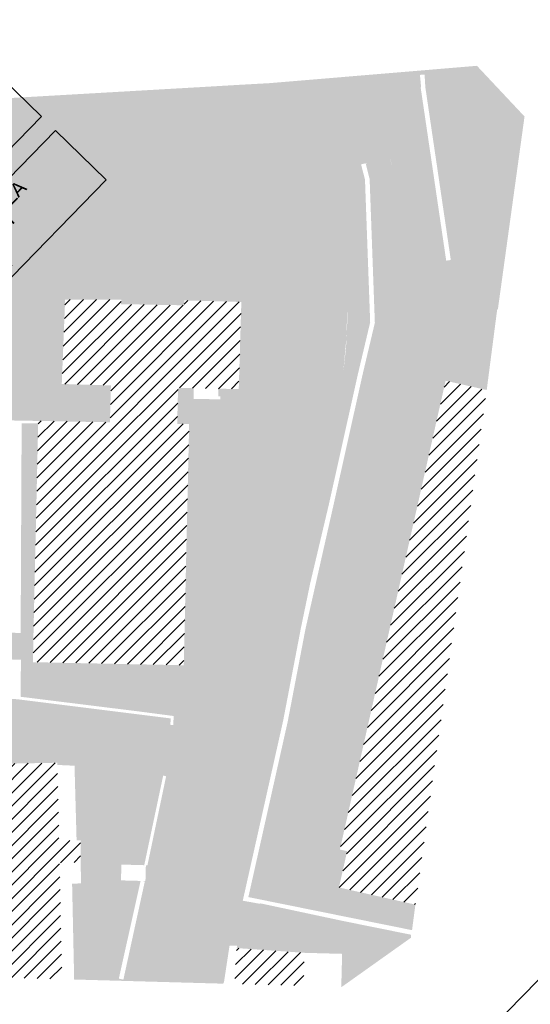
# Model space of a CAD drawing. Header units: metres. Extents: x -95 to 1056, y -129 to 218.
# Tile 5 of 9: x 80 to 135, y -49 to 56. Entities that reach past the tile are written whole.
import ezdxf
from ezdxf.xclip import XClip

# ---------------------------------------------------------------- set-up
doc = ezdxf.new("R2010")
doc.units = ezdxf.units.M
doc.header["$LTSCALE"] = 0.01
doc.header["$MEASUREMENT"] = 0
doc.header["$XCLIPFRAME"] = 0
for name, color, linetype in [('0_MDCP z klauzulą', 7, 'Continuous'), ('3_budynki.PZT', 7, 'Continuous'), ('3_utwardzenia.PZT', 7, 'Continuous'), ('3_zieleń.PZT', 7, 'Continuous'), ('4_schemat funkcjonalny.PZT', 7, 'Continuous'), ('Mapa Lądowisko Bochnia_5_0', 7, 'Continuous')]:
    doc.layers.add(name, color=color, linetype=linetype)
doc.styles.add('GENERATED_STYLE_2', font='txt')
picture_1 = doc.add_image_def('image1.tif', size_in_pixel=(6614, 4961))
pattern_1 = [(45, (0, 0), (-0.707107, 0.707107), [])]

# ---------------------------------------------------------------- blocks, each defined once
blk = doc.blocks.new('Rysunek_1_5', base_point=(78.12, 44.48))
at = {"layer": 'Mapa Lądowisko Bochnia_5_0', "color": 9, "lineweight": 0}
image = blk.add_image(picture_1, insert=(55.67, -129.07), size_in_units=(279.99, 210.02), rotation=45.7581, dxfattribs=at)
image.set_boundary_path([(-0.5, -0.5), (6613.5, 4960.5)])

msp = doc.modelspace()

# ---------------------------------------------------------------- hatches: boundary and pattern name
at = {"layer": '3_budynki.PZT', "linetype": 'Continuous', "lineweight": 9}
h = msp.add_hatch(dxfattribs=at)
h.set_pattern_fill('PZT_oznaczenia_budynków__5C', style=0, pattern_type=2)
h.set_pattern_definition(pattern_1)
h.paths.add_polyline_path([(81.851, -9.415), (81.793, -12.499), (93.054, -12.746), (97.97, -12.843), (98.293, 1.75), (98.547, 13.033), (97.262, 13.058), (97.357, 16.913), (103.865, 16.787), (104.144, 26.133), (98.039, 26.299), (98.018, 25.776), (91.242, 25.898), (91.264, 26.379), (85.245, 26.392), (84.884, 17.335), (90.155, 17.186), (90.048, 13.224), (82.362, 13.398)])
h = msp.add_hatch(dxfattribs=at)
h.set_pattern_fill('PZT_oznaczenia_budynków__5C', style=0, pattern_type=2)
h.set_pattern_definition(pattern_1)
h.paths.add_polyline_path([(114.614, -36.688), (115.489, -32.794), (114.716, -32.613), (126.051, 17.682), (130.339, 16.703), (130.459, 16.686), (122.81, -38.53)])
h = msp.add_hatch(dxfattribs=at)
h.set_pattern_fill('PZT_oznaczenia_budynków__5C', style=0, pattern_type=2)
h.set_pattern_definition(pattern_1)
h.paths.add_polyline_path([(53.094, -26.272), (58.892, -26.224), (59.019, -29.376), (64.095, -29.295), (64.259, -32.581), (70.658, -32.532), (70.639, -23.565), (84.418, -23.305), (84.592, -31.668), (86.904, -31.617), (86.907, -33.993), (84.645, -34.037), (84.693, -36.303), (84.909, -46.528), (74.144, -46.229), (74.028, -42.974), (64.438, -42.889), (64.447, -43.037), (48.284, -43.28), (48.26, -42.303), (48.112, -36.244), (47.963, -30.203), (47.946, -29.508), (51.375, -29.491), (53.165, -29.482)])
h = msp.add_hatch(dxfattribs=at)
h.set_pattern_fill('PZT_oznaczenia_budynków__5C', style=0, pattern_type=2)
h.set_pattern_definition(pattern_1)
h.paths.add_polyline_path([(110.924, -43.702), (110.825, -47.25), (103.398, -47.043), (103.647, -43.191)])
at = {"layer": '3_utwardzenia.PZT', "linetype": 'Continuous', "lineweight": 0}
h = msp.add_hatch(color=254, dxfattribs=at)
h.paths.add_polyline_path([(-29.848, 8.648), (-29.346, 8.695), (-29.346, 7.81), (-26.696, 7.673), (-22.895, 7.599), (-21.82, 7.731), (-20.61, 8.124), (-19.738, 8.563), (-19.157, 8.882), (-18.028, 9.77), (-12.145, 15.646), (-9.866, 17.755), (-8.693, 18.432), (-7.683, 18.818), (-6.312, 19.18), (1.45, 19.309), (2.944, 19.788), (7.071, 22.348), (13.388, 19.337), (13.359, 19.071), (10.922, 19.091), (10.93, 18.935), (10.3, 18.939), (10.322, 17.631), (9.967, 17.632), (10.01, 16.063), (7.734, 16.091), (7.162, 16.631), (1.366, 16.654), (0.572, 16.463), (-0.419, 16.088), (-0.917, 15.701), (-1.404, 15.106), (-1.74, 14.357), (-1.916, 13.607), (-1.91, 8.486), (-1.868, 7.783), (-1.707, 7.113), (-1.364, 6.64), (-0.89, 6.157), (-0.272, 5.757), (0.254, 5.663), (0.585, 5.671), (7.988, 5.834), (7.996, 3.747), (0.588, 3.767), (0.249, 3.768), (-0.429, 3.496), (-1.1, 3.014), (-1.495, 2.492), (-1.786, 1.881), (-1.88, -10.046), (-1.799, -11.221), (-1.555, -12.362), (-1.19, -13.316), (-0.713, -14.147), (0.326, -15.505), (1.311, -16.526), (2.527, -17.395), (4.088, -18.06), (5.869, -18.399), (8.06, -18.426), (7.734, -8.606), (16.366, -8.601), (16.368, -11.452), (18.532, -11.451), (18.532, -10.431), (21.612, -10.445), (21.601, -11.44), (23.962, -11.465), (23.972, -10.455), (34.701, -10.502), (34.712, -8.59), (42.405, -8.739), (44.115, -8.73), (45.518, -8.564), (46.742, -8.583), (47.368, -8.587), (52.818, -8.617), (52.864, -10.498), (55.241, -10.463), (61.629, -10.496), (61.631, -10.196), (67.141, -8.28), (71.21, -6.832), (71.432, -6.627), (71.523, -6.365), (71.557, -5.785), (71.445, -5.483), (71.233, -5.268), (66.534, -3.379), (67.068, 17.831), (71.662, 17.768), (71.999, 17.886), (72.165, 18.233), (72.185, 19.171), (72.239, 21.546), (72.157, 23.174), (71.837, 24.277), (71.532, 24.895), (70.555, 26.014), (69.392, 26.826), (68.034, 27.395), (66.829, 27.621), (65.853, 27.606), (64.98, 27.298), (63.863, 26.752), (62.475, 25.843), (61.279, 24.788), (59.934, 23.503), (58.941, 22.562), (57.965, 21.375), (57.377, 20.328), (57.021, 18.76), (55.516, 19.222), (55.212, 18.065), (54.817, 18.017), (33.138, 17.856), (27.808, 17.847), (24.389, 17.84), (10.202, 24.757), (10.757, 25.184), (13.544, 27.717), (13.697, 28.446), (12.961, 29.767), (12.134, 44.148), (18.147, 44.494), (19.747, 42.314), (20.526, 28.057), (21.132, 26.108), (21.86, 25.117), (22.43, 24.612), (23.285, 24.108), (24.354, 23.837), (32.085, 23.835), (47.887, 23.756), (48.741, 25.033), (48.858, 31.455), (44.135, 31.364), (44.094, 33.958), (34.435, 33.859), (34.453, 39.959), (35.202, 39.958), (35.206, 43.099), (34.458, 43.1), (34.46, 44.332), (33.611, 44.335), (33.551, 45.38), (42.852, 45.915), (42.912, 45.272), (47.066, 45.61), (47.008, 46.154), (50.152, 46.334), (51.466, 34.806), (51.902, 33.935), (52.646, 33.251), (53.571, 32.839), (54.682, 32.734), (74.339, 33.286), (90.34, 33.644), (102.138, 33.963), (103.339, 34.078), (104.34, 34.331), (105.359, 34.805), (106.208, 35.304), (106.915, 35.886), (107.605, 36.595), (108.183, 37.289), (108.506, 37.993), (108.637, 38.43), (108.749, 39.418), (108.722, 41.454), (108.681, 41.857), (108.666, 42.486), (106.568, 48.186), (106.286, 49.172), (106.227, 49.559), (107.221, 49.616), (115.203, 50.284), (115.269, 38.264), (115.499, 25.236), (115.411, 22.261), (115.071, 18.576), (114.89, 17.258), (112.812, 7.069), (110.755, -3.019), (106.516, -23.748), (102.723, -42.305), (101.7, -46.996), (95.424, -46.821), (99.365, -26.848), (98.152, -25.519), (96.075, -24.761), (95.76, -24.68), (93.73, -34.298), (91.281, -34.232), (91.234, -35.928), (93.337, -35.985), (91.002, -46.472), (91.491, -46.579), (91.462, -46.711), (89.539, -46.657), (90.973, -36.015), (86.955, -36.255), (86.907, -33.993), (86.904, -31.617), (86.473, -31.626), (86.251, -23.626), (84.423, -23.542), (84.418, -23.305), (70.639, -23.565), (69.445, -23.635), (69.458, -29.436), (70.651, -29.433), (70.658, -32.532), (66.801, -32.561), (66.777, -29.408), (65.137, -29.42), (65.161, -32.574), (64.259, -32.581), (64.095, -29.295), (59.019, -29.376), (58.892, -26.224), (53.094, -26.272), (53.165, -29.482), (47.946, -29.508), (47.963, -30.203), (46.909, -30.229), (47.039, -35.524), (48.093, -35.498), (48.284, -43.28), (64.447, -43.037), (64.438, -42.889), (67.267, -42.914), (67.249, -45.838), (67.606, -45.84), (67.624, -42.917), (74.028, -42.974), (74.144, -46.229), (-20.379, -43.596), (-26.073, -43.437), (-29.469, -40.037), (-29.528, -26.634), (-27.82, -26.458), (-27.789, -26.757), (-26.57, -27.344), (-11.184, -27.232), (-4.746, -25.637), (1.401, -25.287), (9.853, -25.123), (9.968, -25.105), (9.878, -26.644), (10.072, -31.245), (8.043, -31.519), (8.524, -34.378), (9.657, -35.687), (10.092, -36.005), (11.7, -36.805), (13.6, -37.163), (16.175, -37.2), (19.318, -36.884), (25.405, -36.198), (28.265, -35.723), (27.522, -28.865), (27.492, -27.59), (27.124, -22.337), (35.29, -21.661), (35.309, -22.043), (41.315, -21.611), (42.359, -21.987), (43.835, -21.303), (50.706, -20.512), (52.315, -20.279), (53.409, -19.599), (53.772, -18.711), (53.764, -18.046), (73.723, -16.02), (80.151, -16.498), (96.566, -18.552), (96.529, -19.236), (96.831, -19.274), (96.85, -18.978), (99.105, -18.457), (99.766, -18.123), (100.369, -17.776), (100.942, -17.231), (101.354, -16.618), (104.182, -2.868), (104.297, -1.839), (104.258, -1.127), (104.036, -0.423), (103.731, 0.153), (103.099, 0.951), (102.39, 1.571), (98.293, 1.75), (98.409, 6.942), (103.545, 7.272), (104.825, 7.324), (105.346, 7.56), (105.907, 7.912), (106.391, 8.593), (106.498, 9.094), (107.637, 14.412), (108.582, 22.004), (108.65, 22.819), (108.474, 23.885), (108.108, 24.813), (107.616, 25.641), (106.856, 26.423), (106.048, 27.084), (104.273, 28.171), (85.234, 28.315), (81.964, 28.026), (80.854, 26.793), (79.921, 25.629), (79.149, 24.392), (78.71, 22.966), (78.554, 21.455), (78.448, 13.439), (78.391, -1.243), (78.208, -7.488), (78.255, -8.51), (78.539, -8.944), (79.069, -9.29), (80.171, -9.39), (80.474, -9.395), (81.851, -9.415), (81.797, -12.308), (78.168, -12.177), (78.244, -15.268), (72.861, -15.191), (63.13, -15.15), (54.354, -15.16), (52.834, -17.266), (29.475, -19.725), (8.074, -22.063), (8.108, -21.001), (5.523, -20.899), (4.019, -20.684), (2.465, -20.14), (0.863, -19.361), (-0.628, -18.213), (-1.65, -17.186), (-2.42, -16.242), (-3.212, -14.893), (-3.695, -13.768), (-4.156, -12.5), (-4.388, -11.457), (-4.421, 8.482), (-4.423, 9.903), (-4.613, 10.943), (-4.941, 11.876), (-5.47, 12.769), (-5.722, 13.142), (-5.94, 13.442), (-6.259, 13.803), (-6.467, 13.951), (-6.734, 14.045), (-7.114, 14.136), (-7.705, 14.184), (-8.351, 14.167), (-8.944, 14.089), (-9.974, 13.745), (-10.871, 13.244), (-16.336, 7.868), (-17.8, 6.713), (-19.246, 5.914), (-21.162, 5.286), (-22.942, 5.088), (-26.962, 5.197), (-29.269, 5.209), (-29.161, 4.471), (-29.81, 4.465)])
h.paths.add_polyline_path([(43.488, 44.19), (43.838, 44.23), (43.798, 44.576), (43.448, 44.535)], flags=0)
h.paths.add_polyline_path([(46.274, 44.51), (46.622, 44.544), (46.587, 44.903), (46.239, 44.87)], flags=0)
h.paths.add_polyline_path([(-26.278, -32.056), (-26.186, -35.549), (-11.478, -35.617), (-11.38, -32.76), (-11.091, -32.775), (-11.21, -35.88), (-26.443, -35.798), (-26.528, -32.063)], flags=0)
for color, points in [(9, [(115.203, 50.284), (117.413, 50.469), (117.522, 50.424), (117.581, 42.404), (118.383, 42.473), (119.044, 42.22), (119.607, 41.895), (120.09, 41.411), (120.447, 40.365), (122.853, 23.127), (121.859, 22.434), (120.877, 23.391), (120.701, 24.386), (119.75, 24.614), (118.526, 39.137), (117.665, 41.069), (117.471, 41.02), (116.986, 40.897), (117.405, 39.252), (117.96, 23.946), (116.661, 18.466), (113.544, 4.472), (111.528, -4.05), (110.529, -8.863), (108.625, -18.801), (104.296, -38.111), (106.184, -38.448), (105.301, -43.307), (103.647, -43.191), (103.692, -42.944), (102.877, -42.928), (102.287, -46.813), (102.202, -47.01), (101.7, -46.996), (106.516, -23.748), (110.755, -3.019), (112.812, 7.069), (114.89, 17.258), (115.071, 18.576), (115.242, 20.071), (115.375, 21.282), (115.411, 22.261), (115.511, 24.109), (115.269, 38.264)]), (254, [(117.522, 50.424), (120.223, 49.293), (123.375, 49.171), (123.394, 49.021), (122.707, 48.605), (125.187, 33.213), (125.578, 30.454), (127.565, 27.277), (129.839, 25.9), (131.591, 25.396), (130.459, 16.686), (126.051, 17.682), (124.08, 18.038), (113.016, -31.824), (111.462, -31.483), (122.869, 20.435), (121.859, 22.434), (122.852, 23.133), (120.447, 40.365), (120.108, 41.392), (119.607, 41.895), (119.044, 42.22), (118.383, 42.473), (117.581, 42.404)]), (9, [(68.698, 47.401), (69.629, 35.081), (69.881, 34.795), (73.021, 34.802), (74.091, 34.804), (87.78, 35.215), (104.067, 35.728), (103.776, 49.423), (106.227, 49.559), (106.286, 49.172), (106.568, 48.186), (108.666, 42.486), (108.681, 41.857), (108.722, 41.454), (108.749, 39.418), (108.637, 38.43), (108.506, 37.993), (108.183, 37.289), (107.605, 36.595), (106.915, 35.886), (106.208, 35.304), (105.359, 34.805), (104.34, 34.331), (103.339, 34.078), (102.138, 33.963), (90.34, 33.644), (81.801, 33.404), (74.339, 33.286), (54.682, 32.734), (53.571, 32.839), (52.646, 33.251), (51.902, 33.935), (51.466, 34.806), (50.152, 46.334), (52.703, 46.481), (53.67, 33.859), (67.998, 34.897), (67.232, 44.186), (65.317, 44.041), (65.069, 47.192)]), (9, [(100.663, 49.239), (101.06, 39.64), (98.936, 39.552), (98.542, 49.117)]), (9, [(78.448, 13.439), (78.554, 21.455), (78.71, 22.966), (79.149, 24.392), (79.921, 25.629), (80.854, 26.793), (81.964, 28.026), (85.234, 28.315), (104.273, 28.171), (106.048, 27.084), (106.856, 26.423), (107.616, 25.641), (108.108, 24.813), (108.474, 23.885), (108.65, 22.819), (108.582, 22.004), (107.637, 14.412), (106.498, 9.094), (106.391, 8.593), (105.907, 7.912), (105.346, 7.56), (104.825, 7.324), (103.545, 7.272), (103.816, 15.691), (101.892, 15.693), (101.895, 15.997), (101.669, 15.995), (101.685, 16.83), (103.865, 16.787), (104.144, 26.133), (98.039, 26.299), (98.018, 25.776), (91.242, 25.898), (91.264, 26.379), (85.245, 26.392), (84.884, 17.335), (90.155, 17.186), (90.048, 13.224), (80.28, 13.408)]), (9, [(102.39, 1.571), (103.099, 0.951), (103.731, 0.153), (104.036, -0.423), (104.258, -1.127), (104.297, -1.839), (104.182, -2.868), (101.354, -16.618), (100.942, -17.231), (100.369, -17.776), (99.766, -18.123), (99.105, -18.457), (96.85, -18.978), (96.897, -18.293), (92.944, -17.775), (93.054, -12.746), (97.97, -12.843), (99.605, -12.914)]), (9, [(96.075, -24.761), (98.152, -25.519), (99.365, -26.848), (96.694, -40.942), (95.424, -46.821), (91.462, -46.711), (91.491, -46.579), (93.79, -36.044), (93.568, -35.996), (93.859, -35.999), (93.905, -34.303), (94.072, -34.309)]), (254, [(105.301, -43.307), (106.194, -38.395), (115.046, -40.283), (122.351, -41.759), (122.321, -42.093), (114.905, -47.364), (114.861, -47.37), (114.952, -43.81), (110.924, -43.702)])]:
    msp.add_hatch(color=color, dxfattribs=at).paths.add_polyline_path(points)
at = {"layer": '3_zieleń.PZT', "linetype": 'Continuous', "lineweight": 0}
for points in [[(117.413, 50.469), (129.412, 51.473), (134.515, 46.034), (131.656, 25.345), (129.839, 25.9), (127.565, 27.277), (125.578, 30.454), (125.187, 33.213), (122.707, 48.605), (123.394, 49.021), (126.115, 30.563), (126.609, 30.636), (123.875, 49.187), (123.797, 50.529), (123.298, 50.5), (123.423, 49.169), (120.223, 49.293)], [(68.698, 47.401), (69.629, 35.081), (69.881, 34.795), (74.091, 34.804), (87.78, 35.215), (104.067, 35.728), (103.776, 49.423), (100.663, 49.239), (101.06, 39.64), (98.936, 39.552), (98.542, 49.117)], [(126.051, 17.682), (114.716, -32.613), (115.489, -32.794), (114.614, -36.688), (122.81, -38.53), (122.45, -41.269), (104.896, -37.722), (109.114, -18.902), (111.02, -8.961), (114.031, 4.36), (117.148, 18.354), (118.462, 23.897), (117.903, 39.324), (117.471, 41.02), (117.624, 41.028), (117.665, 41.069), (118.526, 39.137), (119.75, 24.614), (120.701, 24.386), (120.877, 23.391), (121.859, 22.434), (122.869, 20.435), (111.462, -31.483), (113.016, -31.824), (124.08, 18.038)], [(97.357, 16.913), (99.026, 16.881), (99.014, 15.722), (101.892, 15.693), (103.816, 15.691), (103.545, 7.272), (98.409, 6.942), (98.547, 13.033), (97.262, 13.058)], [(80.474, -9.395), (80.581, 13.113), (82.355, 13.104), (81.851, -9.415)], [(97.97, -12.843), (98.293, 1.75), (102.39, 1.571), (99.605, -12.914)], [(92.944, -17.775), (80.464, -16.226), (80.507, -12.244), (81.797, -12.308), (81.787, -12.517), (93.054, -12.746)], [(90.973, -36.015), (89.539, -46.657), (86.214, -46.565), (85.992, -36.275), (86.955, -36.255)]]:
    msp.add_hatch(color=81, dxfattribs=at).paths.add_polyline_path(points)

# ---------------------------------------------------------------- linework, layer by layer
at = {"layer": '4_schemat funkcjonalny.PZT', "color": 30, "linetype": 'Continuous', "lineweight": 30, "flags": 128}
msp.add_lwpolyline([(52.867, 29.617), (75.591, 52.95), (82.704, 46.023), (59.98, 22.69)], close=True, dxfattribs=at)
at = {"layer": '4_schemat funkcjonalny.PZT', "color": 6, "linetype": 'Continuous', "lineweight": 30, "flags": 128}
msp.add_lwpolyline([(61.505, 21.205), (84.229, 44.538), (89.653, 39.256), (66.929, 15.923)], close=True, dxfattribs=at)

# ---------------------------------------------------------------- block references
at = {"layer": '0_MDCP z klauzulą', "color": 250, "linetype": 'Continuous', "lineweight": 15}
ref = msp.add_blockref('Rysunek_1_5', (78.118, 44.483), dxfattribs=at)
XClip(ref).set_block_clipping_path([(55.6714299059, -129.0731638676), (251.0192717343, 71.5137601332), (100.5639149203, 218.0394092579), (-94.7839269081, 17.4524852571)])

# ---------------------------------------------------------------- texts
at = {"layer": '4_schemat funkcjonalny.PZT', "color": 6, "linetype": 'Continuous', "lineweight": 0, "insert": (64.4, 18.735), "char_height": 1.499998, "width": 32.07001, "attachment_point": 4, "rotation": 45.7581, "line_spacing_factor": 0.619397, "style": 'GENERATED_STYLE_2'}
msp.add_mtext('\\A1;{\\pql;\\fArial|b0|i0|c238|p38;ROZBIÓRKA KORYTARZA TRANSPORTOWEGO I BUDOWA    \\fArial|b0|i0|c238|p38; \\fArial|b0|i0|c238|p38;KŁADKI TRANSPORTOWEJ}', dxfattribs=at)

doc.saveas('drawing.dxf')
